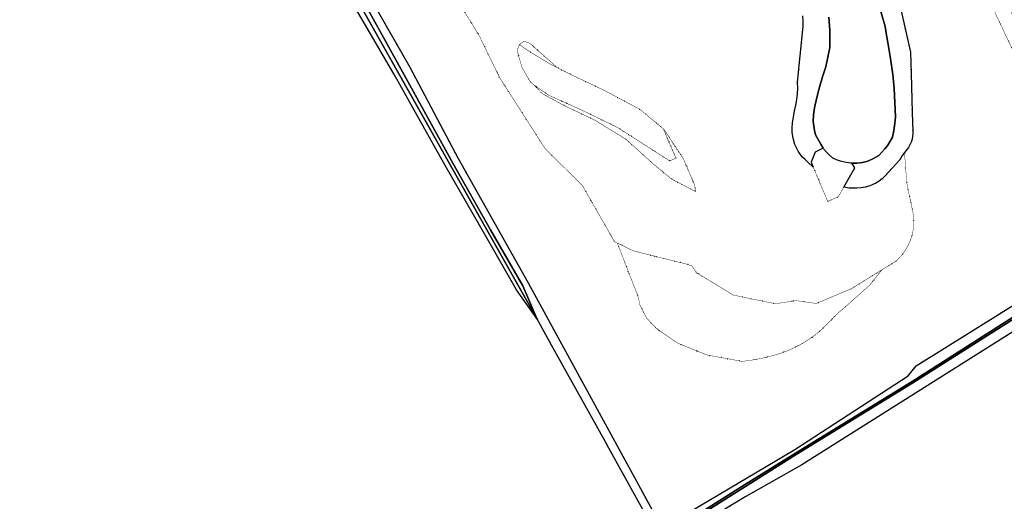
# Model space of a CAD drawing. Header units: millimetres. Extents: x 0 to 1134213, y -536989 to 313336.
# Tile 53 of 86: x 379802 to 544705, y -351230 to -270595. Entities that reach past the tile are written whole.
import ezdxf

# ---------------------------------------------------------------- set-up
doc = ezdxf.new("R2010")
doc.units = ezdxf.units.MM
doc.linetypes.add('DOT', pattern=[6.35, 0, -6.35])
for name, color, linetype in [('ondersteunendwaterdeel_oever_slootkant', 7, 'Continuous'), ('terreindeelbegroeid', 7, 'DOT'), ('waterdeel', 4, 'Continuous')]:
    doc.layers.add(name, color=color, linetype=linetype)

msp = doc.modelspace()

# ---------------------------------------------------------------- linework, layer by layer
at = {"layer": 'ondersteunendwaterdeel_oever_slootkant'}
for points in [[(485350.7, -354712.6, 0), (478494.7, -342361.6, 0), (477964.7, -341407.6, 0), (469174.7, -325571.6, 0), (466432.7, -320631.6, 0), (464083.7, -315172.6, 0), (458663.7, -305773.6, 0), (452352.7, -294634.6, 0), (443927.7, -279342.6, 0), (427703.7, -250006.6, 0), (425407.7, -245911.6, 0), (415516.7, -228066.6, 0), (425265.7, -216048.6, 0), (432461.7, -206861.6, 0), (431807.7, -205918.6, 0), (414480.7, -227292.6, 0), (412859.7, -225348.6, 0), (411538.7, -222979.6, 0), (360151.7, -130815.6, 0)], [(361524.7, -130483.6, 0), (387117.7, -177583.6, 0), (414404.7, -225807.6, 0), (431997.7, -204354.6, 0), (432664.7, -205533.6, 0), (433481.7, -206976.6, 0), (428184.7, -213988.6, 0), (428041.7, -214156.6, 0), (416422.7, -227767.6, 0), (428571.7, -249515.6, 0), (445135.7, -278563.6, 0), (453171.7, -293717.6, 0), (464988.7, -314660.6, 0), (487397.7, -355733.6, 0), (509636.7, -342552.6, 0), (528585.7, -330230.6, 0), (529923.7, -328542.6, 0), (548906.7, -316702.6, 0), (551616.7, -317055.6, 0), (552318.7, -318926.6, 0), (510773.7, -345108.6, 0), (501409.7, -350431.6, 0), (488413.7, -358286.6, 0)], [(527241.7, -268378.6, 0), (528987.7, -276058.6, 0), (529093.7, -279608.6, 0), (529286.7, -286116.6, 0), (529382.7, -289327.6, 0), (529380.7, -289729.6, 0), (529343.7, -290129.6, 0), (529247.7, -290615.6, 0), (529099.7, -291087.6, 0), (528899.7, -291540.6, 0), (528650.7, -291969.6, 0), (527983.7, -292847.6, 0), (527564.7, -293455.6, 0), (527222.7, -294035.6, 0), (524715.7, -296798.6, 0), (524237.7, -297225.6, 0), (523722.7, -297606.6, 0), (523173.7, -297937.6, 0), (522596.7, -298216.6, 0), (521996.7, -298441.6, 0), (521377.7, -298609.6, 0), (520707.7, -298732.6, 0), (520030.7, -298804.6, 0), (519349.7, -298825.6, 0), (518741.7, -298797.6, 0), (518139.7, -298713.6, 0), (517809.7, -298635.6, 0), (518540.7, -297339.6, 0), (519680.7, -295415.6, 0), (519156.7, -294602.6, 0), (520017.7, -294640.6, 0), (520948.7, -294488.6, 0), (521868.7, -294283.6, 0), (522786.7, -293819.6, 0), (523678.7, -293305.6, 0), (524219.7, -292767.6, 0), (524722.7, -292193.6, 0), (525184.7, -291586.6, 0), (525603.7, -290948.6, 0), (525977.7, -290283.6, 0), (526204.7, -289145.6, 0), (526374.7, -287997.6, 0), (526487.7, -286842.6, 0), (526382.7, -284481.6, 0), (526231.7, -282123.6, 0), (526036.7, -279768.6, 0), (525655.7, -277078.6, 0), (525217.7, -274396.6, 0), (524994.7, -273188.6, 0), (524725.7, -271724.6, 0), (523548.7, -267496.6, 0)], [(515314.7, -270158.6, 0), (515465.7, -272364.6, 0), (515496.7, -273691.6, 0), (515465.7, -275230.6, 0), (514825.7, -278482.6, 0), (514261.7, -280177.6, 0), (513755.7, -281890.6, 0), (513308.7, -283619.6, 0), (512921.7, -285363.6, 0), (512774.7, -286501.6, 0), (512686.7, -287645.6, 0), (512782.7, -288386.6, 0), (512920.7, -289121.6, 0), (513098.7, -289847.6, 0), (513507.7, -290649.6, 0), (513951.7, -291433.6, 0), (514361.7, -292088.6, 0), (513048.7, -292767.6, 0), (512364.7, -294472.6, 0), (512709.7, -295289.6, 0), (511811.7, -294422.6, 0), (511338.7, -294028.6, 0), (510904.7, -293591.6, 0), (510514.7, -293114.6, 0), (510172.7, -292602.6, 0), (509881.7, -292060.6, 0), (509643.7, -291492.6, 0), (509460.7, -290904.6, 0), (509298.7, -290170.6, 0), (509201.7, -289424.6, 0), (509170.7, -288672.6, 0), (509204.7, -287921.6, 0), (509545.7, -285865.6, 0), (509780.7, -284925.6, 0), (509951.7, -283972.6, 0), (510059.7, -283009.6, 0), (510102.7, -282041.6, 0), (510080.7, -281073.6, 0), (510967.7, -272250.6, 0), (510998.7, -271749.6, 0), (511012.7, -270851.6, 0), (510973.7, -269953.6, 0)], [(487042.7, -357744.6, 0), (500897.7, -349006.6, 0), (509864.7, -343407.6, 0), (529409.7, -331417.6, 0), (549824.7, -318433.6, 0), (549663.7, -318179.6, 0), (529250.7, -331163.6, 0), (509706.7, -343152.6, 0), (500737.7, -348752.6, 0), (486889.7, -357486.6, 0)]]:
    msp.add_polyline3d(points, dxfattribs=at)
at = {"layer": 'terreindeelbegroeid'}
for points in [[(552807.7, -289755.6, 0), (529122.7, -239892.6, 0), (531010.7, -238768.6, 0), (531303.7, -238594.6, 0), (552612.7, -283634.6, 0)], [(463481.7, -274742.6, 0), (463094.7, -275776.6, 0), (463933.7, -278602.6, 0), (465265.7, -280905.6, 0), (465839.7, -281481.6, 0), (467343.7, -282991.6, 0), (470953.7, -284951.6, 0), (476074.7, -287391.6, 0), (481379.7, -290632.6, 0), (485856.7, -294713.6, 0), (488958.7, -297267.6, 0), (493033.7, -299384.6, 0), (492851.7, -298313.6, 0), (490934.7, -293838.6, 0), (487701.7, -288952.6, 0), (487598.7, -288867.6, 0), (483663.7, -285601.6, 0), (477593.7, -282373.6, 0), (471714.7, -279583.6, 0), (469821.7, -278608.6, 0), (465242.7, -274549.6, 0), (464280.7, -274195.6, 0)], [(469821.7, -278608.6, 0), (471714.7, -279583.6, 0), (477593.7, -282373.6, 0), (483663.7, -285601.6, 0), (487598.7, -288867.6, 0), (489710.7, -293785.6, 0), (488651.7, -294233.6, 0), (479886.7, -288613.6, 0), (474069.7, -285796.6, 0), (468445.7, -283261.6, 0), (465839.7, -281481.6, 0), (465265.7, -280905.6, 0), (463933.7, -278602.6, 0), (463094.7, -275776.6, 0), (463481.7, -274742.6, 0), (464946.7, -275785.6, 0), (468373.7, -277863.6, 0)], [(469821.7, -278608.6, 0), (468373.7, -277863.6, 0), (464946.7, -275785.6, 0), (463481.7, -274742.6, 0), (464280.7, -274195.6, 0), (465242.7, -274549.6, 0)], [(487598.7, -288867.6, 0), (487701.7, -288952.6, 0), (490934.7, -293838.6, 0), (492851.7, -298313.6, 0), (493033.7, -299384.6, 0), (488958.7, -297267.6, 0), (485856.7, -294713.6, 0), (481379.7, -290632.6, 0), (476074.7, -287391.6, 0), (470953.7, -284951.6, 0), (467343.7, -282991.6, 0), (465839.7, -281481.6, 0), (468445.7, -283261.6, 0), (474069.7, -285796.6, 0), (479886.7, -288613.6, 0), (488651.7, -294233.6, 0), (489710.7, -293785.6, 0)], [(519156.7, -294602.6, 0), (519680.7, -295415.6, 0), (518540.7, -297339.6, 0), (517809.7, -298635.6, 0), (516903.7, -300242.6, 0), (515133.7, -301029.6, 0), (512709.7, -295289.6, 0), (512364.7, -294472.6, 0), (513048.7, -292767.6, 0), (514361.7, -292088.6, 0), (514429.7, -292196.6, 0), (514909.7, -292769.6, 0), (515434.7, -293301.6, 0), (516000.7, -293789.6, 0), (516625.7, -294053.6, 0), (517264.7, -294280.6, 0), (517915.7, -294471.6, 0), (518963.7, -294593.6, 0)], [(524204.7, -312475.6, 0), (522185.7, -315010.6, 0), (518089.7, -318665.6, 0), (516814.7, -319745.6, 0), (513954.7, -322629.6, 0), (512971.7, -323419.6, 0), (511942.7, -324146.6, 0), (510869.7, -324808.6, 0), (509758.7, -325403.6, 0), (508612.7, -325927.6, 0), (507435.7, -326380.6, 0), (506233.7, -326759.6, 0), (504893.7, -327106.6, 0), (503539.7, -327396.6, 0), (502174.7, -327628.6, 0), (500801.7, -327802.6, 0), (494888.7, -326730.6, 0), (489923.7, -324716.6, 0), (486466.7, -322326.6, 0), (484792.7, -320551.6, 0), (483632.7, -318294.6, 0), (483539.7, -317672.6, 0), (483395.7, -317060.6, 0), (483201.7, -316462.6, 0), (482959.7, -315882.6, 0), (479885.7, -307977.6, 0), (482646.7, -309325.6, 0), (491353.7, -311476.6, 0), (492372.7, -311813.6, 0), (493126.7, -312946.6, 0), (499317.7, -316703.6, 0), (506376.7, -318153.6, 0), (509855.7, -317632.6, 0), (513194.7, -318103.6, 0), (519035.7, -315664.6, 0)]]:
    msp.add_polyline3d(points, close=True, dxfattribs=at)
for points in [[(529122.7, -239892.6, 0), (552807.7, -289755.6, 0)], [(548906.7, -316702.6, 0), (529923.7, -328542.6, 0), (528585.7, -330230.6, 0), (509636.7, -342552.6, 0), (487397.7, -355733.6, 0), (464988.7, -314660.6, 0), (453171.7, -293717.6, 0), (445135.7, -278563.6, 0), (428571.7, -249515.6, 0)], [(510973.7, -269953.6, 0), (511012.7, -270851.6, 0), (510998.7, -271749.6, 0), (510967.7, -272250.6, 0), (510080.7, -281073.6, 0), (510102.7, -282041.6, 0), (510059.7, -283009.6, 0), (509951.7, -283972.6, 0), (509780.7, -284925.6, 0), (509545.7, -285865.6, 0), (509204.7, -287921.6, 0), (509170.7, -288672.6, 0), (509201.7, -289424.6, 0), (509298.7, -290170.6, 0), (509460.7, -290904.6, 0), (509643.7, -291492.6, 0), (509881.7, -292060.6, 0), (510172.7, -292602.6, 0), (510514.7, -293114.6, 0), (510904.7, -293591.6, 0), (511338.7, -294028.6, 0), (511811.7, -294422.6, 0), (512709.7, -295289.6, 0), (515133.7, -301029.6, 0), (516903.7, -300242.6, 0), (517809.7, -298635.6, 0), (518139.7, -298713.6, 0), (518741.7, -298797.6, 0), (519349.7, -298825.6, 0), (520030.7, -298804.6, 0), (520707.7, -298732.6, 0), (521377.7, -298609.6, 0), (521996.7, -298441.6, 0), (522596.7, -298216.6, 0), (523173.7, -297937.6, 0), (523722.7, -297606.6, 0), (524237.7, -297225.6, 0), (524715.7, -296798.6, 0), (527222.7, -294035.6, 0), (527564.7, -293455.6, 0), (527983.7, -292847.6, 0), (528377.7, -297991.6, 0), (529512.7, -303390.6, 0), (529559.7, -304087.6, 0), (529550.7, -304804.6, 0), (529484.7, -305517.6, 0), (529362.7, -306217.6, 0), (529185.7, -306906.6, 0), (528954.7, -307578.6, 0), (528670.7, -308229.6, 0), (528335.7, -308856.6, 0), (527951.7, -309454.6, 0), (527520.7, -310019.6, 0), (527047.7, -310549.6, 0), (526532.7, -311039.6, 0), (524204.7, -312475.6, 0), (519035.7, -315664.6, 0), (513194.7, -318103.6, 0), (509855.7, -317632.6, 0), (506376.7, -318153.6, 0), (499317.7, -316703.6, 0), (493126.7, -312946.6, 0), (492372.7, -311813.6, 0), (491353.7, -311476.6, 0), (482646.7, -309325.6, 0), (479885.7, -307977.6, 0), (479413.7, -307746.6, 0), (474042.7, -298363.6, 0), (467797.7, -292186.6, 0), (460198.7, -280328.6, 0), (456818.7, -273384.6, 0), (446565.7, -256535.6, 0)], [(446565.7, -256535.6, 0), (456818.7, -273384.6, 0), (460198.7, -280328.6, 0), (467797.7, -292186.6, 0), (474042.7, -298363.6, 0), (479413.7, -307746.6, 0), (479885.7, -307977.6, 0), (482959.7, -315882.6, 0), (483201.7, -316462.6, 0), (483395.7, -317060.6, 0), (483539.7, -317672.6, 0), (483632.7, -318294.6, 0), (484792.7, -320551.6, 0), (486466.7, -322326.6, 0), (489923.7, -324716.6, 0), (494888.7, -326730.6, 0), (500801.7, -327802.6, 0), (502174.7, -327628.6, 0), (503539.7, -327396.6, 0), (504893.7, -327106.6, 0), (506233.7, -326759.6, 0), (507435.7, -326380.6, 0), (508612.7, -325927.6, 0), (509758.7, -325403.6, 0), (510869.7, -324808.6, 0), (511942.7, -324146.6, 0), (512971.7, -323419.6, 0), (513954.7, -322629.6, 0), (516814.7, -319745.6, 0), (518089.7, -318665.6, 0), (522185.7, -315010.6, 0), (524204.7, -312475.6, 0), (526532.7, -311039.6, 0), (527047.7, -310549.6, 0), (527520.7, -310019.6, 0), (527951.7, -309454.6, 0), (528335.7, -308856.6, 0), (528670.7, -308229.6, 0), (528954.7, -307578.6, 0), (529185.7, -306906.6, 0), (529362.7, -306217.6, 0), (529484.7, -305517.6, 0), (529550.7, -304804.6, 0), (529559.7, -304087.6, 0), (529512.7, -303390.6, 0), (528377.7, -297991.6, 0), (527983.7, -292847.6, 0), (528650.7, -291969.6, 0), (528899.7, -291540.6, 0), (529099.7, -291087.6, 0), (529247.7, -290615.6, 0), (529343.7, -290129.6, 0), (529380.7, -289729.6, 0), (529382.7, -289327.6, 0), (529286.7, -286116.6, 0), (529093.7, -279608.6, 0), (528987.7, -276058.6, 0), (527241.7, -268378.6, 0)], [(488413.7, -358286.6, 0), (501409.7, -350431.6, 0), (510773.7, -345108.6, 0), (552318.7, -318926.6, 0)]]:
    msp.add_polyline3d(points, dxfattribs=at)
at = {"layer": 'waterdeel'}
for points in [[(425265.7, -216048.6, 0), (415516.7, -228066.6, 0), (425407.7, -245911.6, 0), (427703.7, -250006.6, 0), (443927.7, -279342.6, 0), (452352.7, -294634.6, 0), (458663.7, -305773.6, 0), (464083.7, -315172.6, 0), (466432.7, -320631.6, 0), (412376.7, -224769.6, 0), (412859.7, -225348.6, 0), (414480.7, -227292.6, 0), (431807.7, -205918.6, 0), (432461.7, -206861.6, 0)], [(412376.7, -224769.6, 0), (466432.7, -320631.6, 0), (466496.7, -320779.6, 0), (463009.7, -315851.6, 0), (458075.7, -307246.6, 0), (451048.7, -294990.6, 0), (442661.7, -280059.6, 0), (437541.7, -271228.6, 0), (433278.7, -263877.6, 0), (425915.7, -250900.6, 0), (423689.7, -246884.6, 0), (413607.7, -228407.6, 0), (412346.7, -224728.6, 0)], [(487035.7, -357748.6, 0), (487033.7, -357744.6, 0), (486962.7, -357617.6, 0), (486889.7, -357486.6, 0), (500737.7, -348752.6, 0), (509706.7, -343152.6, 0), (529250.7, -331163.6, 0), (549663.7, -318179.6, 0), (549824.7, -318433.6, 0), (529409.7, -331417.6, 0), (509864.7, -343407.6, 0), (500897.7, -349006.6, 0), (487042.7, -357744.6, 0)]]:
    msp.add_polyline3d(points, close=True, dxfattribs=at)
msp.add_polyline3d([(523548.7, -267496.6, 0), (524725.7, -271724.6, 0), (524994.7, -273188.6, 0), (525217.7, -274396.6, 0), (525655.7, -277078.6, 0), (526036.7, -279768.6, 0), (526231.7, -282123.6, 0), (526382.7, -284481.6, 0), (526487.7, -286842.6, 0), (526374.7, -287997.6, 0), (526204.7, -289145.6, 0), (525977.7, -290283.6, 0), (525603.7, -290948.6, 0), (525184.7, -291586.6, 0), (524722.7, -292193.6, 0), (524219.7, -292767.6, 0), (523678.7, -293305.6, 0), (522786.7, -293819.6, 0), (521868.7, -294283.6, 0), (520948.7, -294488.6, 0), (520017.7, -294640.6, 0), (519156.7, -294602.6, 0), (518963.7, -294593.6, 0), (517915.7, -294471.6, 0), (517264.7, -294280.6, 0), (516625.7, -294053.6, 0), (516000.7, -293789.6, 0), (515434.7, -293301.6, 0), (514909.7, -292769.6, 0), (514429.7, -292196.6, 0), (514361.7, -292088.6, 0), (513951.7, -291433.6, 0), (513507.7, -290649.6, 0), (513098.7, -289847.6, 0), (512920.7, -289121.6, 0), (512782.7, -288386.6, 0), (512686.7, -287645.6, 0), (512774.7, -286501.6, 0), (512921.7, -285363.6, 0), (513308.7, -283619.6, 0), (513755.7, -281890.6, 0), (514261.7, -280177.6, 0), (514825.7, -278482.6, 0), (515465.7, -275230.6, 0), (515496.7, -273691.6, 0), (515465.7, -272364.6, 0), (515314.7, -270158.6, 0)], dxfattribs=at)

doc.saveas('drawing.dxf')
